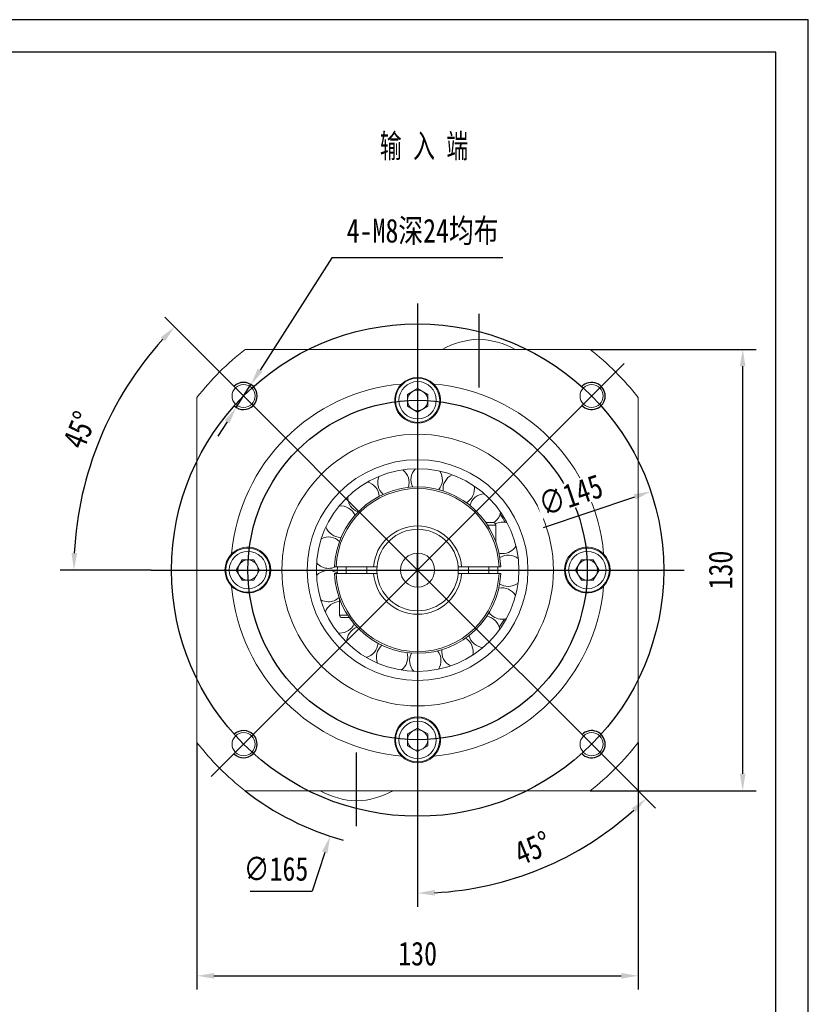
# Model space of a CAD drawing. Header units: millimetres. Extents: x 0 to 804, y 0 to 568.
# Tile 4 of 4: x 571 to 804, y 278 to 568. Entities that reach past the tile are written whole.
import ezdxf

# ---------------------------------------------------------------- set-up
doc = ezdxf.new("R2010")
doc.units = ezdxf.units.MM
doc.header["$LTSCALE"] = 1.5
doc.header["$PDSIZE"] = -1
doc.layers.get('Defpoints').update_dxf_attribs({"lineweight": 18})
doc.layers.add('1轮廓实线层', color=7, linetype='Continuous')
doc.styles.get("Standard").update_dxf_attribs({"font": 'txt', "width": 0.707})
doc.styles.add('TH_GBDIM', font='txt', dxfattribs={"width": 0.8})
doc.dimstyles.new('TH_GBDIM', dxfattribs={"dimscale": 2, "dimtxt": 3.5, "dimasz": 2.5, "dimexe": 2, "dimexo": 0, "dimgap": 1.5, "dimtad": 1, "dimdec": 1, "dimdsep": 46, "dimtxsty": 'TH_GBDIM', "dimcen": 2.5, "dimdle": 5, "dimclrd": 4, "dimclre": 4, "dimclrt": 3, "dimadec": 0, "dimazin": 2, "dimtfac": 0.714286, "dimtdec": 1, "dimtmove": 0, "dimatfit": 3, "dimfxl": 1, "dimtolj": 1, "dimarcsym": 0})

# ---------------------------------------------------------------- blocks, each defined once
blk = doc.blocks.new('*D11')
at = {"layer": '1轮廓实线层', "color": 4, "lineweight": -2}
for p, q in [((663.19, 498.08), (642, 464.98)), ((713.56, 498.08), (663.19, 498.08)), ((635, 454.03), (639.31, 460.76)), ((632.3, 449.81), (629.61, 445.6))]:
    blk.add_line(p, q, dxfattribs=at)
at = {"layer": '1轮廓实线层', "color": 4}
for points in [[(641.3, 465.42), (642.71, 464.53), (639.31, 460.76)], [(633, 449.37), (631.6, 450.26), (635, 454.03)]]:
    blk.add_solid(points, dxfattribs=at)
at = {"layer": 'Defpoints', "color": 0}
for p in [(639.31, 460.76), (635, 454.03)]:
    blk.add_point(p, dxfattribs=at)
at = {"layer": '1轮廓实线层', "color": 3, "insert": (689.87, 505.69), "char_height": 7, "attachment_point": 5, "style": 'TH_GBDIM'}
blk.add_mtext('\\A1;{4-M8深24均布}{}{}', dxfattribs=at)
blk = doc.blocks.new('*D12')
at = {"layer": '1轮廓实线层', "color": 4, "lineweight": -2}
for p, q in [((739.22, 471.13), (788.19, 471.13)), ((784.19, 346.13), (784.19, 466.13)), ((739.22, 341.13), (788.19, 341.13))]:
    blk.add_line(p, q, dxfattribs=at)
at = {"layer": '1轮廓实线层', "color": 4}
for points in [[(785.02, 466.13), (783.35, 466.13), (784.19, 471.13)], [(783.35, 346.13), (785.02, 346.13), (784.19, 341.13)]]:
    blk.add_solid(points, dxfattribs=at)
at = {"layer": 'Defpoints', "color": 0}
for p in [(739.22, 471.13), (784.19, 471.13), (739.22, 341.13)]:
    blk.add_point(p, dxfattribs=at)
at = {"layer": '1轮廓实线层', "color": 3, "insert": (777.69, 406.13), "char_height": 7, "attachment_point": 5, "rotation": 90, "style": 'TH_GBDIM'}
blk.add_mtext('\\A1;130', dxfattribs=at)
blk = doc.blocks.new('*D13')
at = {"layer": '1轮廓实线层', "color": 4, "lineweight": -2}
for p, q in [((688.42, 401.13), (688.42, 411.13)), ((683.42, 406.13), (693.42, 406.13)), ((661.08, 323.01), (657.33, 311.61)), ((639.06, 311.61), (657.33, 311.61))]:
    blk.add_line(p, q, dxfattribs=at)
blk.add_arc((688.42, 406.13), 82.5, 231.9877, 254.5719, dxfattribs=at)
at = {"layer": '1轮廓实线层', "color": 4}
blk.add_solid([(661.87, 322.75), (660.29, 323.27), (662.64, 327.76)], dxfattribs=at)
at = {"layer": 'Defpoints', "color": 0}
for p in [(714.19, 484.5), (662.64, 327.76)]:
    blk.add_point(p, dxfattribs=at)
at = {"layer": '1轮廓实线层', "color": 3, "insert": (646.7, 318.11), "char_height": 7, "attachment_point": 5, "style": 'TH_GBDIM'}
blk.add_mtext('\\A1;{∅165}{}{}', dxfattribs=at)
blk = doc.blocks.new('*D14')
at = {"layer": '1轮廓实线层', "color": 4, "lineweight": -2}
for p, q in [((623.42, 355.32), (623.42, 282.65)), ((753.42, 355.32), (753.42, 282.65)), ((628.42, 286.65), (748.42, 286.65))]:
    blk.add_line(p, q, dxfattribs=at)
at = {"layer": '1轮廓实线层', "color": 4}
for points in [[(628.42, 287.48), (628.42, 285.82), (623.42, 286.65)], [(748.42, 285.82), (748.42, 287.48), (753.42, 286.65)]]:
    blk.add_solid(points, dxfattribs=at)
at = {"layer": 'Defpoints', "color": 0}
for p in [(623.42, 355.32), (753.42, 355.32), (753.42, 286.65)]:
    blk.add_point(p, dxfattribs=at)
at = {"layer": '1轮廓实线层', "color": 3, "insert": (688.42, 293.15), "char_height": 7, "attachment_point": 5, "style": 'TH_GBDIM'}
blk.add_mtext('\\A1;130', dxfattribs=at)
blk = doc.blocks.new('*D16')
at = {"layer": '1轮廓实线层', "color": 4, "lineweight": -2}
for p, q in [((627.61, 466.94), (613.99, 480.56)), ((609.92, 406.13), (583.16, 406.13))]:
    blk.add_line(p, q, dxfattribs=at)
blk.add_arc((688.42, 406.13), 101.26, 137.8295, 177.1705, dxfattribs=at)
at = {"layer": '1轮廓实线层', "color": 4}
for points in [[(613.97, 473.53), (612.77, 474.68), (616.82, 477.73)], [(586.45, 411.15), (588.12, 411.11), (587.16, 406.13)]]:
    blk.add_solid(points, dxfattribs=at)
at = {"layer": 'Defpoints', "color": 0}
for p in [(627.61, 466.94), (600.73, 456.76), (609.92, 406.13), (688.42, 406.13), (766.92, 406.13)]:
    blk.add_point(p, dxfattribs=at)
at = {"layer": '1轮廓实线层', "color": 3, "insert": (588.86, 447.37), "char_height": 7, "attachment_point": 5, "rotation": 67.5, "style": 'TH_GBDIM'}
blk.add_mtext('\\A1;45%%d', dxfattribs=at)
blk = doc.blocks.new('*D22')
at = {"layer": '1轮廓实线层', "color": 4, "lineweight": -2}
for p, q in [((749.22, 345.32), (758.52, 336.02)), ((688.42, 327.63), (688.42, 306.98))]:
    blk.add_line(p, q, dxfattribs=at)
blk.add_arc((688.42, 406.13), 95.15, 273.0113, 311.9887, dxfattribs=at)
at = {"layer": '1轮廓实线层', "color": 4}
for points in [[(752.64, 334.81), (751.49, 336.01), (755.7, 338.85)], [(693.39, 311.95), (693.44, 310.28), (688.42, 310.98)]]:
    blk.add_solid(points, dxfattribs=at)
at = {"layer": 'Defpoints', "color": 0}
for p in [(688.42, 484.63), (688.42, 406.13), (749.22, 345.32), (688.42, 327.63), (713.04, 314.23)]:
    blk.add_point(p, dxfattribs=at)
at = {"layer": '1轮廓实线层', "color": 3, "insert": (722.34, 324.23), "char_height": 7, "attachment_point": 5, "rotation": 22.5, "style": 'TH_GBDIM'}
blk.add_mtext('\\A1;45%%d', dxfattribs=at)
blk = doc.blocks.new('*D23')
at = {"layer": '1轮廓实线层', "color": 4, "lineweight": -2}
blk.add_line((725.5, 418.63), (752.38, 427.68), dxfattribs=at)
at = {"layer": '1轮廓实线层', "color": 4}
blk.add_solid([(752.65, 426.9), (752.12, 428.47), (757.12, 429.28)], dxfattribs=at)
at = {"layer": 'Defpoints', "color": 0}
for p in [(757.12, 429.28), (619.71, 382.98)]:
    blk.add_point(p, dxfattribs=at)
at = {"layer": '1轮廓实线层', "color": 3, "insert": (733.5, 428.18), "char_height": 7, "attachment_point": 5, "rotation": 18.6229, "style": 'TH_GBDIM'}
blk.add_mtext('\\A1;∅145', dxfattribs=at)

msp = doc.modelspace()

# ---------------------------------------------------------------- linework, layer by layer
at = {"layer": '1轮廓实线层'}
for p, q in [((688.417347, 484.629437), (688.417347, 327.629437)), ((706.417347, 481.566024), (706.417347, 459.849335)), ((688.417347, 406.129437), (627.611543, 466.935241)), ((688.417347, 406.129437), (749.223151, 466.935241)), ((609.917347, 406.129437), (766.917347, 406.129437)), ((688.417347, 406.129437), (627.611543, 345.323633)), ((688.417347, 406.129437), (749.223151, 345.323633)), ((670.417347, 330.69285), (670.417347, 352.40954))]:
    msp.add_line(p, q, dxfattribs=at)
at = {"layer": '1轮廓实线层', "color": 7, "linetype": 'Continuous', "lineweight": 15}
for p, q in [((739.22335, 471.129434), (637.611343, 471.129434)), ((685.417347, 457.861488), (688.417348, 459.59354)), ((688.417348, 459.59354), (691.417346, 457.861488)), ((623.417348, 456.935441), (623.417348, 355.323435)), ((685.417347, 454.397386), (685.417347, 457.861488)), ((691.417346, 457.861488), (691.417346, 454.397386)), ((753.417347, 355.323435), (753.417347, 456.935441)), ((688.417348, 452.665334), (685.417347, 454.397386)), ((691.417346, 454.397386), (688.417348, 452.665334)), ((708.523315, 420.129438), (710.667346, 420.129438)), ((711.417348, 419.379437), (709.025294, 419.379437)), ((665.747418, 415.761073), (665.890471, 415.762185)), ((634.953246, 406.129437), (636.685297, 409.129437)), ((636.685297, 409.129437), (640.149398, 409.129437)), ((640.149398, 409.129437), (641.88145, 406.129437)), ((734.953244, 406.129437), (736.685295, 409.129437)), ((736.685295, 409.129437), (740.149398, 409.129437)), ((740.149398, 409.129437), (741.881449, 406.129437)), ((636.685297, 403.129437), (634.953246, 406.129437)), ((641.88145, 406.129437), (640.149398, 403.129437)), ((675.455866, 407.129437), (664.438189, 407.129437)), ((712.396503, 407.129437), (701.37883, 407.129437)), ((736.685295, 403.129437), (734.953244, 406.129437)), ((741.881449, 406.129437), (740.149398, 403.129437)), ((640.149398, 403.129437), (636.685297, 403.129437)), ((664.438189, 405.129437), (675.455866, 405.129437)), ((701.37883, 405.129437), (712.396503, 405.129437)), ((740.149398, 403.129437), (736.685295, 403.129437)), ((665.417347, 392.879437), (667.8094, 392.879437)), ((668.311378, 392.129438), (666.167347, 392.129438)), ((665.011401, 387.631073), (665.530888, 387.597784)), ((685.417347, 357.861487), (688.417348, 359.593538)), ((688.417348, 359.593538), (691.417346, 357.861487)), ((685.417347, 354.397388), (685.417347, 357.861487)), ((691.417346, 357.861487), (691.417346, 354.397388)), ((688.417348, 352.665336), (685.417347, 354.397388)), ((691.417346, 354.397388), (688.417348, 352.665336)), ((637.611343, 341.129439), (739.22335, 341.129439))]:
    msp.add_line(p, q, dxfattribs=at)
at = {"layer": '1轮廓实线层', "color": 3}
msp.add_lwpolyline([(0, 0), (803.520357, 0), (803.520357, 568.203681), (0, 568.203681)], close=True, dxfattribs=at)
at = {"layer": '1轮廓实线层', "color": 3, "lineweight": 25}
msp.add_lwpolyline([(47.828593, 9.565719), (793.954639, 9.565719), (793.954639, 558.637963), (47.828593, 558.637963)], close=True, dxfattribs=at)
at = {"layer": '1轮廓实线层', "color": 7, "linetype": 'Continuous', "lineweight": 15, "flags": 128}
for points in [[(712.409791, 411.090548), (712.741357, 411.027836), (713.398978, 410.975732)], [(664.769608, 405.183112), (664.753146, 405.787805), (664.771817, 407.129437)], [(712.062877, 407.129437), (712.073498, 405.423988), (712.062877, 405.129437)]]:
    msp.add_lwpolyline(points, dxfattribs=at)
at = {"layer": '1轮廓实线层'}
for radius in [72.5, 50]:
    msp.add_circle((688.417347, 406.129437), radius, dxfattribs=at)
at = {"layer": '1轮廓实线层', "color": 7, "linetype": 'Continuous', "lineweight": 15}
for centre, radius in [((688.417347, 456.129437), 6.5), ((688.417347, 456.129437), 5.5), ((637.152105, 457.394679), 3.4), ((739.682589, 457.394679), 3.4), ((688.417347, 406.129437), 40), ((688.417347, 406.129437), 32.5), ((688.417347, 406.129437), 29.833333), ((638.417347, 406.129437), 6.5), ((738.417347, 406.129437), 6.5), ((638.417347, 406.129437), 5.5), ((688.417347, 406.129437), 5), ((738.417347, 406.129437), 5.5), ((688.417347, 356.129437), 6.5), ((688.417347, 356.129437), 5.5), ((637.152105, 354.864196), 3.4), ((739.682589, 354.864196), 3.4)]:
    msp.add_circle(centre, radius, dxfattribs=at)
for centre, radius, start, end in [((707.592771, 449.157085), 25, 92.69486663, 118.49075525), ((705.241923, 449.157085), 25, 61.50924475, 87.30513337), ((688.417347, 406.129437), 82.5, 128.01227954, 141.98772046), ((688.417347, 406.129437), 82.5, 38.01227954, 51.98772046), ((688.417347, 456.129437), 6.75, 45.25752059, 134.74247941), ((688.417347, 406.129437), 55, 94.9559811, 175.0440189), ((688.417347, 456.129437), 6.75, 134.74247941, 45.25752059), ((688.417347, 456.129437), 3, 120, 180), ((688.417347, 456.129437), 3, 60, 120), ((688.417347, 456.129437), 3, 0, 60), ((688.417347, 406.129437), 55, 4.9559811, 85.0440189), ((688.417347, 456.129437), 3, 180, 240), ((688.417347, 456.129437), 3, 300, 0), ((688.417347, 456.129437), 3, 240, 300), ((681.294886, 431.913794), 4.625, 341.9048491, 53.65871298), ((691.090234, 432.745564), 4.625, 136.04851496, 207.80237884), ((691.090234, 432.745564), 4.625, 320.72837851, 32.48224239), ((672.461466, 427.599704), 4.625, 3.08131969, 74.83518357), ((681.294886, 431.913794), 4.625, 157.22498555, 228.97884943), ((700.524594, 429.982678), 4.625, 114.87204438, 186.62590825), ((688.417347, 406.129437), 24.5, 2.33925307, 177.66074693), ((688.417347, 406.129437), 24, 2.38801546, 177.61198454), ((700.524594, 429.982678), 4.625, 299.55190792, 11.3057718), ((672.461466, 427.599704), 4.625, 178.40145614, 250.15532002), ((708.323802, 423.99828), 4.625, 93.69557379, 165.44943767), ((665.782976, 420.385936), 4.625, 24.25779028, 96.01165415), ((708.323802, 423.99828), 4.625, 302.81879304, 350.12930121), ((688.417347, 406.129437), 29.36, 28.54821411, 34.1001903), ((665.782976, 420.385936), 4.625, 199.57792673, 269.55949632), ((688.417347, 406.129437), 13, 4.41172579, 175.58827421), ((688.417347, 406.129437), 12, 4.78019185, 175.21980815), ((710.667347, 419.379437), 0.75, 0, 90), ((713.434534, 415.600596), 4.625, 72.5191032, 117.00031893), ((662.161383, 411.246748), 4.625, 45.43426086, 117.18812474), ((638.417347, 406.129437), 6.75, 224.74247941, 135.25752059), ((713.434534, 415.600596), 4.625, 269.55949632, 328.95283062), ((738.417347, 406.129437), 6.75, 44.74247941, 315.25752059), ((638.417347, 406.129437), 6.75, 135.25752059, 224.74247941), ((638.417347, 406.129437), 3, 90, 150), ((638.417347, 406.129437), 3, 30, 90), ((715.166556, 405.923779), 4.625, 51.34263261, 123.09649649), ((738.417347, 406.129437), 3, 90, 150), ((738.417347, 406.129437), 3, 30, 90), ((738.417347, 406.129437), 6.75, 315.25752059, 44.74247941), ((638.417347, 406.129437), 3, 150, 210), ((638.417347, 406.129437), 3, 330, 30), ((662.085804, 401.41644), 4.625, 54.52963205, 138.36459533), ((662.161383, 411.246748), 4.625, 220.75439732, 269.55949632), ((662.161383, 411.246748), 4.625, 269.55949632, 295.9672607), ((688.417347, 406.129437), 12, 175.21980815, 184.78019185), ((688.417347, 406.129437), 12, 355.21980815, 4.78019185), ((738.417347, 406.129437), 3, 150, 210), ((738.417347, 406.129437), 3, 330, 30), ((638.417347, 406.129437), 3, 210, 270), ((638.417347, 406.129437), 3, 270, 330), ((688.417347, 406.129437), 24.5, 182.33925307, 357.66074693), ((688.417347, 406.129437), 24, 182.38801546, 357.61198454), ((688.417347, 406.129437), 13, 184.41172579, 355.58827421), ((688.417347, 406.129437), 12, 184.78019185, 355.21980815), ((738.417347, 406.129437), 3, 210, 270), ((738.417347, 406.129437), 3, 270, 330), ((688.417347, 406.129437), 55, 184.9559811, 265.0440189), ((688.417347, 406.129437), 55, 274.9559811, 355.0440189), ((713.28595, 396.274738), 4.625, 30.16616202, 101.9200259), ((715.166556, 405.923779), 4.625, 236.02249616, 269.55949632), ((715.166556, 405.923779), 4.625, 269.55949632, 307.77636004), ((662.085804, 401.41644), 4.625, 241.93086791, 269.55949632), ((662.085804, 401.41644), 4.625, 269.55949632, 313.68473178), ((665.566446, 392.222647), 4.625, 91.84739475, 159.54106592), ((666.167347, 392.879437), 0.75, 180, 270), ((708.0467, 387.956628), 4.625, 8.98969144, 80.74355531), ((713.28595, 396.274738), 4.625, 214.84602557, 269.55949632), ((688.417347, 406.129437), 29.36, 325.01880235, 330.57077853), ((713.28595, 396.274738), 4.625, 269.55949632, 286.59988945), ((665.566446, 392.222647), 4.625, 269.55949632, 334.86120237), ((672.133228, 384.907044), 4.625, 108.96367263, 180.71753651), ((700.156398, 382.092857), 4.625, 347.81322085, 59.56708472), ((708.0467, 387.956628), 4.625, 193.66955498, 265.42341886), ((672.133228, 384.907044), 4.625, 284.28380908, 356.03767296), ((680.899271, 380.457643), 4.625, 130.14014322, 201.89400709), ((680.899271, 380.457643), 4.625, 305.46027967, 17.21414355), ((690.680672, 379.47536), 4.625, 151.31661381, 223.07047768), ((690.680672, 379.47536), 4.625, 326.63675026, 38.39061414), ((700.156398, 382.092857), 4.625, 172.49308439, 244.24694827), ((688.417347, 356.129437), 6.75, 314.74247941, 225.25752059), ((688.417347, 356.129437), 3, 120, 180), ((688.417347, 356.129437), 3, 60, 120), ((688.417347, 356.129437), 3, 0, 60), ((688.417347, 406.129437), 82.5, 218.01227954, 231.98772046), ((688.417347, 356.129437), 3, 180, 240), ((688.417347, 356.129437), 3, 300, 0), ((688.417347, 406.129437), 82.5, 308.01227954, 321.98772046), ((688.417347, 356.129437), 6.75, 225.25752059, 314.74247941), ((688.417347, 356.129437), 3, 240, 300), ((671.592771, 363.10179), 25, 241.50924475, 267.30513337), ((669.241923, 363.10179), 25, 272.69486663, 298.49075525)]:
    msp.add_arc(centre, radius, start, end, dxfattribs=at)
at = {"layer": '1轮廓实线层', "color": 4}
for centre, start, end in [((637.152105, 457.394679), 226.58077377, 135), ((739.682589, 457.394679), 222.7425974, 136.58077377), ((637.152105, 354.864196), 225, 133.41922623), ((739.682589, 354.864196), 223.41922623, 135)]:
    msp.add_arc(centre, 4, start, end, dxfattribs=at)
at = {"layer": '1轮廓实线层', "color": 7, "linetype": 'Continuous', "lineweight": 15}
for points in [[(711.417348, 414.570409), (711.417348, 419.379437)], [(664.438189, 407.129437), (663.937764, 407.129437)], [(667.417347, 407.129437), (667.417347, 405.129437)], [(673.417347, 405.129437), (673.417347, 407.129437)], [(701.37883, 407.129437), (700.375609, 407.129437)], [(703.417346, 407.129437), (703.417346, 405.129437)], [(709.417347, 405.129437), (709.417347, 407.129437)], [(712.896929, 407.129437), (712.396503, 407.129437)], [(663.937764, 405.129437), (664.438189, 405.129437)], [(675.455866, 405.129437), (676.459086, 405.129437)], [(712.396503, 405.129437), (712.896929, 405.129437)], [(665.417347, 397.688466), (665.417347, 392.879437)]]:
    msp.add_open_spline(points, degree=1, dxfattribs=at)
for points, knots in [([(676.459086, 407.129437), (676.197084, 407.129437), (675.86265, 407.129437), (675.528283, 407.129437), (675.455866, 407.129437)], [0, 0, 0, 0, 0.7834200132, 1, 1, 1, 1]), ([(700.375609, 405.129437), (700.637612, 405.129437), (700.972045, 405.129437), (701.306413, 405.129437), (701.37883, 405.129437)], [0, 0, 0, 0, 0.7834197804, 1, 1, 1, 1])]:
    msp.add_open_spline(points, degree=3, knots=knots, dxfattribs=at)

# ---------------------------------------------------------------- texts
at = {"layer": '1轮廓实线层', "color": 3, "insert": (677.286849, 534.549135), "char_height": 7, "width": 99.63721027, "attachment_point": 1}
msp.add_mtext('输 入 端', dxfattribs=at)

# ---------------------------------------------------------------- dimensions: what is measured, and where the dimension line sits
at = {"layer": '1轮廓实线层'}
dim = msp.add_diameter_dim_2p(p1=(634.995855, 454.025616), p2=(639.308356, 460.763742), text='{4-M8深24均布}{}{}', dimstyle='TH_GBDIM', override={"dimgap": 1.5, "dimtad": 1, "dimtih": 0, "dimtoh": 1, "dimdec": 0, "dimlfac": 1, "dimse1": 0, "dimse2": 0, "dimsd1": 0, "dimsd2": 0, "dimtix": 0, "dimtofl": 1, "dimatfit": 3}, dxfattribs=at)
dim.commit()
dim.dimension.update_dxf_attribs({"geometry": '*D11', "text_midpoint": (689.872852, 498.078198), "dimtype": 163})
dim = msp.add_diameter_dim_2p(p1=(714.193727, 484.499254), p2=(662.640967, 327.75962), text='{<>}{}{}', dimstyle='TH_GBDIM', override={"dimgap": 1.5, "dimtad": 1, "dimtih": 1, "dimtoh": 1, "dimdec": 5, "dimlfac": 1, "dimse1": 0, "dimse2": 0, "dimsd1": 0, "dimsd2": 0, "dimtix": 0, "dimtofl": 0, "dimatfit": 3}, dxfattribs=at)
dim.commit()
dim.dimension.update_dxf_attribs({"geometry": '*D13', "text_midpoint": (646.695951, 318.110688)})
for base, line1, line2, picture, middle in [((713.04289, 314.225661), ((688.417347, 406.129437), (749.223151, 345.323633)), ((688.417347, 484.629437), (688.417347, 327.629437)), '*D22', (722.340622, 324.231406)), ((600.725645, 456.758265), ((609.917347, 406.129437), (766.917347, 406.129437)), ((688.417347, 406.129437), (627.611543, 466.935241)), '*D16', (588.862255, 447.366507))]:
    dim = msp.add_angular_dim_2l(base=base, line1=line1, line2=line2, dimstyle='TH_GBDIM', dxfattribs=at)
    dim.commit()
    dim.dimension.update_dxf_attribs({"geometry": picture, "text_midpoint": middle})
dim = msp.add_linear_dim(base=(784.187743, 471.129437), p1=(739.223351, 341.129437), p2=(739.223351, 471.129437), angle=90, dimstyle='TH_GBDIM', override={"dimexo": 0, "dimgap": 1.5, "dimtad": 1, "dimjust": 0, "dimdec": 5, "dimlfac": 1, "dimse1": 0, "dimse2": 0, "dimsd1": 0, "dimsd2": 0}, dxfattribs=at)
dim.commit()
dim.dimension.update_dxf_attribs({"geometry": '*D12', "text_midpoint": (784.187743, 406.129437), "dimtype": 160})
dim = msp.add_linear_dim(base=(753.417346, 286.65003), p1=(623.417347, 355.323434), p2=(753.417346, 355.323433), dimstyle='TH_GBDIM', override={"dimexo": 0, "dimgap": 1.5, "dimtad": 1, "dimjust": 0, "dimdec": 5, "dimlfac": 1, "dimse1": 0, "dimse2": 0, "dimsd1": 0, "dimsd2": 0}, dxfattribs=at)
dim.commit()
dim.dimension.update_dxf_attribs({"geometry": '*D14', "text_midpoint": (688.417346, 286.65003), "dimtype": 160})

# ---------------------------------------------------------------- next in the draw order: wipeouts: each hides what was drawn before it
msp.add_wipeout([(725.145234, 421.249735), (722.654397, 428.641334), (741.859919, 435.113252), (744.350756, 427.721653)]).dxf.layer = '1轮廓实线层'

# ---------------------------------------------------------------- next in the draw order: dimensions: what is measured, and where the dimension line sits
dim = msp.add_diameter_dim_2p(p1=(619.713385, 382.977428), p2=(757.121309, 429.281447), dimstyle='TH_GBDIM', override={"dimgap": 1.5, "dimtad": 1, "dimtih": 0, "dimtoh": 0, "dimdec": 1, "dimlfac": 1, "dimse1": 0, "dimse2": 0, "dimsd1": 0, "dimsd2": 0, "dimtix": 0}, dxfattribs=at)
dim.commit()
dim.dimension.update_dxf_attribs({"geometry": '*D23', "text_midpoint": (735.578274, 422.021828), "dimtype": 163})

doc.saveas('drawing.dxf')
